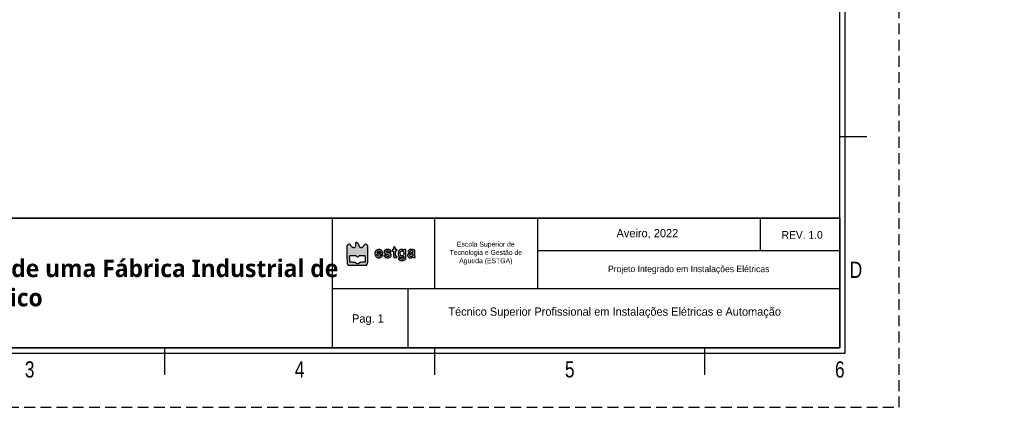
# Model space of a CAD drawing. Header units: millimetres. Extents: x -559 to 10735, y -2326 to 222.
# Tile 36 of 106: x 134 to 316, y 0 to 72. Entities that reach past the tile are written whole.
import ezdxf
from ezdxf.enums import TextEntityAlignment as Align

# ---------------------------------------------------------------- set-up
doc = ezdxf.new("R2010")
doc.units = ezdxf.units.MM
doc.header["$LTSCALE"] = 4
doc.linetypes.add('DASHED', pattern=[0.75, 0.5, -0.25])
for name, color, linetype in [('Cabeçalho', 252, 'Continuous'), ('COMMENT', 4, 'Continuous'), ('Texto Cabeçalho', 3, 'Continuous'), ('TITLE', 4, 'Continuous'), ('ZUWAKU', 7, 'Continuous')]:
    doc.layers.add(name, color=color, linetype=linetype)

# ---------------------------------------------------------------- blocks, each defined once
blk = doc.blocks.new('JIS_border_a4(L)')
at = {"color": 5}
for p, q in [((286, 11), (286, 199)), ((287, 10), (287, 200)), ((11, 11), (286, 11)), ((10, 10), (287, 10))]:
    blk.add_line(p, q, dxfattribs=at)
at = {"layer": 'ZUWAKU'}
for p, q in [((291, 50), (286, 50)), ((161, 6), (161, 11)), ((211, 6), (211, 11)), ((261, 6), (261, 11))]:
    blk.add_line(p, q, dxfattribs=at)
at = {"layer": 'ZUWAKU', "color": 5, "linetype": 'DASHED'}
blk.add_lwpolyline([(0, 0), (297, 0), (297, 210), (0, 210)], close=True, dxfattribs=at)
at = {"layer": 'COMMENT', "width": 0.8}
for s, p in [('D', (289, 25.43)), ('3', (136, 7)), ('4', (186, 7)), ('5', (236, 7)), ('6', (286, 7))]:
    blk.add_text(s, height=3, dxfattribs=at).set_placement(p, align=Align.MIDDLE)

msp = doc.modelspace()

# ---------------------------------------------------------------- hatches: boundary and pattern name
at = {"layer": 'Texto Cabeçalho'}
h = msp.add_hatch(color=256, dxfattribs=at)
h.dxf.hatch_style = 1
h.paths.add_polyline_path([(197.25, 29.54, -0.103369), (197.12, 29.62, -0.100368), (197.05, 29.75, -0.089615), (197.02, 29.9, 0.138861), (196.97, 30.07, 0.04933), (196.82, 30.27, 0.049188), (196.63, 30.44, 0.157567), (196.47, 30.49, 0.119218), (196.4, 30.47, 0.19762), (196.37, 30.43, 0.071776), (196.35, 30.33, 0.007282), (196.34, 30.09, -0.03039), (196.33, 29.81, -0.109263), (196.27, 29.63, -0.162003), (196.15, 29.54, -0.093147), (195.98, 29.51, -0.088417), (195.88, 29.53, -0.074351), (195.79, 29.58, -0.047695), (195.68, 29.67, -0.013943), (195.54, 29.84, 0.016235), (195.43, 29.97, 0.021586), (195.32, 30.08, 0.019562), (195.23, 30.16, 0.160613), (195.18, 30.18, 0.105218), (195.13, 30.17, 0.031288), (195.06, 30.14, 0.029869), (194.98, 30.09, 0.028262), (194.92, 30.03), (194.75, 29.88), (194.75, 28.23, 0.001459), (194.76, 27.23, 0.014831), (194.77, 26.81, 0.036596), (194.8, 26.58, 0.117837), (194.87, 26.44), (194.99, 26.3), (196.68, 26.3), (198.37, 26.3), (198.49, 26.45, 0.110111), (198.56, 26.59, 0.037202), (198.59, 26.82, 0.01517), (198.6, 27.23, 0.001536), (198.61, 28.2, 0.00222), (198.61, 28.82, 0.00338), (198.6, 29.36, 0.001252), (198.59, 29.83, 0.085167), (198.57, 29.9, 0.1341), (198.5, 30, 0.046674), (198.36, 30.09, 0.046093), (198.21, 30.15, 0.175615), (198.11, 30.15, 0.095071), (198.06, 30.12, 0.011188), (197.98, 30.03, 0.013085), (197.89, 29.93, 0.010367), (197.79, 29.81, -0.016413), (197.67, 29.66, -0.050954), (197.57, 29.57, -0.075762), (197.49, 29.52, -0.085445), (197.39, 29.51, -0.100623)])
h.paths.add_polyline_path([(197.28, 28.09, -0.006824), (197.59, 28.09), (198.09, 28.07), (198.11, 27.44), (198.12, 26.82), (197.63, 26.82, 0.008317), (197.34, 26.81, 0.049732), (197.19, 26.79, 0.085353), (197.09, 26.75, 0.053245), (196.98, 26.66, -0.051848), (196.85, 26.55, -0.137763), (196.73, 26.52, -0.141522), (196.62, 26.55, -0.055915), (196.48, 26.65, 0.066463), (196.38, 26.72, 0.061609), (196.26, 26.76, 0.037581), (196.09, 26.79, 0.008945), (195.8, 26.82), (195.27, 26.85), (195.26, 27.39, -0.005737), (195.25, 27.61, -0.007758), (195.25, 27.8, -0.005495), (195.26, 27.96, -0.080952), (195.27, 28.02, -0.226456), (195.31, 28.06, -0.042121), (195.41, 28.08, -0.028091), (195.58, 28.1, -0.008218), (195.83, 28.1, -0.007127), (196.14, 28.1, -0.049297), (196.29, 28.08, -0.091664), (196.39, 28.03, -0.058119), (196.49, 27.95, 0.049987), (196.62, 27.84, 0.158555), (196.72, 27.8, 0.161487), (196.83, 27.84, 0.052373), (196.95, 27.95, -0.055528), (197.04, 28.04, -0.105577), (197.14, 28.08, -0.055162)], flags=16)
at = {"layer": 'Texto Cabeçalho', "true_color": 0x000000}
h = msp.add_hatch(color=18, dxfattribs=at)
h.dxf.hatch_style = 1
h.paths.add_polyline_path([(200.32, 28.32, -0.113871), (200.39, 28.35, -0.04008), (200.53, 28.36, -0.005228), (200.85, 28.37), (201.41, 28.37), (201.37, 28.56, 0.048578), (201.31, 28.76, 0.065059), (201.22, 28.92, 0.068572), (201.09, 29.05, 0.062515), (200.93, 29.14, 0.023173), (200.76, 29.2, 0.080221), (200.65, 29.22, 0.075403), (200.53, 29.2, 0.018955), (200.35, 29.13, 0.076875), (200.17, 29.02, 0.080553), (200.03, 28.86, 0.076557), (199.95, 28.66, 0.060775), (199.92, 28.43, 0.052656), (199.95, 28.2, 0.074597), (200.02, 28, 0.080636), (200.14, 27.85, 0.074541), (200.31, 27.73, 0.034396), (200.49, 27.66, 0.065799), (200.64, 27.64, 0.069298), (200.78, 27.65, 0.042275), (200.94, 27.71, 0.054982), (201.07, 27.78, 0.036275), (201.2, 27.88, 0.034641), (201.3, 28, 0.160063), (201.33, 28.08, 0.390518), (201.29, 28.12, 0.056062), (201.16, 28.12, 0.050936), (201.02, 28.09, 0.117799), (200.92, 28.03, -0.16673), (200.75, 27.95, -0.120242), (200.53, 27.97, -0.124135), (200.36, 28.09, -0.18266), (200.29, 28.27, -0.238399)])
h.paths.add_polyline_path([(200.32, 28.69, -0.091609), (200.38, 28.8, -0.108903), (200.49, 28.88, -0.078201), (200.64, 28.91, -0.081241), (200.78, 28.9, -0.13845), (200.89, 28.84, -0.062207), (200.92, 28.81, -0.039117), (200.94, 28.76, -0.038824), (200.96, 28.71, -0.056382), (200.96, 28.66, -0.139014), (200.95, 28.61, -0.168808), (200.91, 28.57, -0.074881), (200.82, 28.55, -0.012599), (200.66, 28.55, -0.02814), (200.44, 28.56, -0.156678), (200.34, 28.61, -0.311186)], flags=16)
h.paths.add_polyline_path([(201.93, 28.4, 0.01235), (202.25, 28.3, -0.055419), (202.43, 28.22, -0.154763), (202.52, 28.12, -0.239194), (202.52, 28.02, -0.128236), (202.43, 27.92, -0.132572), (202.31, 27.89, -0.077903), (202.17, 27.9, -0.080674), (202.04, 27.96, -0.168057), (201.98, 28.05, 0.202023), (201.92, 28.11, 0.079859), (201.81, 28.15, 0.076974), (201.68, 28.15, 0.15765), (201.6, 28.1, 0.332869), (201.59, 28.02, 0.066485), (201.68, 27.89, 0.056587), (201.83, 27.77, 0.072154), (202, 27.69, 0.083014), (202.33, 27.65, 0.097651), (202.63, 27.72, 0.116791), (202.85, 27.89, 0.163369), (202.93, 28.12, 0.072663), (202.92, 28.28, 0.122125), (202.85, 28.4, 0.102823), (202.73, 28.49, 0.04161), (202.53, 28.55, -0.012751), (202.28, 28.62, -0.042101), (202.12, 28.69, -0.07158), (202.03, 28.75, -0.207626), (202, 28.82, -0.255969), (202.04, 28.89, -0.085662), (202.16, 28.94, -0.073886), (202.31, 28.95, -0.10615), (202.43, 28.92, -0.026102), (202.48, 28.89, -0.033758), (202.52, 28.86, -0.049946), (202.56, 28.82, 0.44107), (202.57, 28.79, 0.040945), (202.61, 28.78, 0.036019), (202.67, 28.77, 0.022477), (202.74, 28.77, 0.006342), (202.81, 28.77, 0.010544), (202.87, 28.77, 0.004395), (202.92, 28.77, 0.389495), (202.92, 28.78, 0.121245), (202.9, 28.86, 0.029603), (202.83, 28.98, 0.028452), (202.75, 29.09, 0.14911), (202.68, 29.13, 0.027359), (202.49, 29.17, 0.027599), (202.29, 29.19, 0.029348), (202.11, 29.18, 0.052114), (201.96, 29.16, 0.051808), (201.8, 29.09, 0.112549), (201.7, 29, 0.119902), (201.65, 28.89, 0.063393), (201.65, 28.73, 0.088373), (201.69, 28.58, 0.126496), (201.77, 28.49, 0.068854)])
h.paths.add_polyline_path([(203.72, 29.25, -0.022931), (203.72, 29.37, 0.099329), (203.69, 29.52, 0.135439), (203.6, 29.63, 0.177459), (203.49, 29.66, 0.181757), (203.39, 29.61, 0.133829), (203.37, 29.58, 0.022028), (203.36, 29.52, 0.022866), (203.35, 29.45, 0.018427), (203.35, 29.37, -0.024804), (203.34, 29.26, -0.110756), (203.33, 29.2, -0.174053), (203.29, 29.17, -0.085474), (203.23, 29.16, 0.071854), (203.17, 29.16, 0.117651), (203.14, 29.13, 0.122574), (203.11, 29.1, 0.082072), (203.1, 29.05, 0.097504), (203.11, 29, 0.076301), (203.14, 28.96, 0.074004), (203.18, 28.92, 0.081717), (203.23, 28.9, -0.145612), (203.29, 28.86, -0.130186), (203.33, 28.79, -0.049038), (203.35, 28.65, -0.005703), (203.35, 28.35, 0.014049), (203.36, 27.98, 0.10478), (203.41, 27.82, 0.190915), (203.5, 27.73, 0.068962), (203.69, 27.69, 0.011052), (203.88, 27.68, 0.089181), (203.97, 27.7, 0.209026), (204.01, 27.74, 0.103767), (204.02, 27.81, 0.102549), (204.01, 27.86, 0.09348), (203.98, 27.91, 0.080963), (203.93, 27.94, 0.055091), (203.87, 27.96, -0.085661), (203.78, 28, -0.172689), (203.74, 28.06, -0.068807), (203.72, 28.17, -0.006072), (203.72, 28.46, -0.005), (203.72, 28.76, -0.07577), (203.74, 28.86, -0.227977), (203.78, 28.9, -0.088152), (203.87, 28.92, 0.044917), (203.94, 28.92, 0.124433), (203.99, 28.95, 0.149479), (204.01, 28.98, 0.07578), (204.02, 29.04, 0.07578), (204.01, 29.1, 0.149479), (203.99, 29.14, 0.124433), (203.94, 29.16, 0.044917), (203.87, 29.16, -0.050044), (203.79, 29.17, -0.186049), (203.74, 29.2, -0.136666)])
h.paths.add_polyline_path([(205.68, 29.16), (205.5, 29.16, 0.033181), (205.43, 29.16, 0.043568), (205.37, 29.14, 0.050115), (205.32, 29.12, 0.187636), (205.3, 29.1, -0.247449), (205.27, 29.08, -0.10686), (205.23, 29.07, -0.060386), (205.17, 29.09, -0.023082), (205.09, 29.13, 0.019444), (204.96, 29.19, 0.077502), (204.88, 29.21, 0.074546), (204.79, 29.21, 0.017156), (204.64, 29.17, 0.196809), (204.36, 28.95, 0.106383), (204.23, 28.53, 0.105474), (204.28, 28.09, 0.191241), (204.51, 27.82, 0.085158), (204.66, 27.77, 0.050096), (204.85, 27.76, 0.050301), (205.03, 27.79, 0.090587), (205.17, 27.85, -0.012552), (205.26, 27.91, -0.257457), (205.29, 27.91, -0.273567), (205.31, 27.89, -0.013884), (205.31, 27.79, -0.05592), (205.29, 27.61, -0.118454), (205.23, 27.49, -0.135537), (205.12, 27.41, -0.084417), (204.98, 27.39, -0.04037), (204.89, 27.39, -0.038681), (204.81, 27.42, -0.041248), (204.74, 27.44, -0.099612), (204.7, 27.48, 0.147033), (204.6, 27.54, 0.057385), (204.45, 27.57, 0.064117), (204.31, 27.56, 0.359237), (204.27, 27.51, 0.130215), (204.28, 27.47, 0.023416), (204.31, 27.42, 0.023868), (204.36, 27.36, 0.019589), (204.42, 27.29, 0.128655), (204.62, 27.17, 0.067817), (204.92, 27.13, 0.066219), (205.23, 27.17, 0.103511), (205.46, 27.29), (205.64, 27.44), (205.66, 28.3)])
h.paths.add_polyline_path([(205.29, 28.62, -0.078162), (205.31, 28.43, -0.08106), (205.27, 28.26, -0.110055), (205.17, 28.12, -0.05576), (205.06, 28.04, -0.113803), (204.95, 28.01, -0.118156), (204.85, 28.03, -0.06293), (204.73, 28.09, -0.1635), (204.64, 28.23, -0.06554), (204.6, 28.46, -0.065846), (204.63, 28.7, -0.17401), (204.72, 28.83, -0.081368), (204.86, 28.9, -0.102035), (204.99, 28.91, -0.109501), (205.12, 28.87, -0.106286), (205.21, 28.78, -0.089684)], flags=16)
h.paths.add_polyline_path([(207.32, 28.78, 0.036016), (207.31, 28.94, 0.07733), (207.28, 29.04, 0.153756), (207.22, 29.09, 0.069667), (207.06, 29.15, 0.029511), (206.84, 29.18, 0.029541), (206.6, 29.19, 0.051631), (206.41, 29.16, 0.085642), (206.19, 29.07, 0.13911), (206.06, 28.92, 0.300432), (206.08, 28.79, 0.213781), (206.21, 28.73, 0.056561), (206.29, 28.74, 0.059268), (206.35, 28.77, 0.06217), (206.41, 28.81, 0.075491), (206.46, 28.86, -0.163422), (206.58, 28.96, -0.138242), (206.76, 28.98, -0.151603), (206.9, 28.9, -0.198567), (206.96, 28.76, -0.109936), (206.94, 28.67, -0.167168), (206.88, 28.61, -0.0704), (206.76, 28.57, -0.008633), (206.48, 28.52, 0.031451), (206.37, 28.49, 0.027553), (206.26, 28.45, 0.028543), (206.16, 28.41, 0.070294), (206.1, 28.36, 0.107636), (206.01, 28.22, 0.108361), (205.98, 28.05, 0.106663), (206.03, 27.89, 0.101341), (206.14, 27.76, 0.072013), (206.29, 27.67, 0.083264), (206.45, 27.64, 0.077928), (206.62, 27.66, 0.054111), (206.81, 27.73, -0.023082), (206.89, 27.77, -0.060386), (206.95, 27.78, -0.10686), (206.99, 27.78, -0.247449), (207.01, 27.76, 0.188788), (207.03, 27.73, 0.049671), (207.08, 27.71, 0.043241), (207.14, 27.7, 0.032838), (207.22, 27.69, 0.022226), (207.31, 27.7, 0.123286), (207.36, 27.71, 0.241912), (207.37, 27.74, 0.102416), (207.36, 27.79, -0.071957), (207.35, 27.86, -0.005942), (207.34, 28.03, -0.007853), (207.33, 28.23, -0.005973), (207.33, 28.46, 0.006065)])
h.paths.add_polyline_path([(206.93, 28.34, -0.172242), (206.95, 28.3, -0.047364), (206.96, 28.22, -0.096839), (206.93, 28.09, -0.097339), (206.86, 27.98, -0.098406), (206.75, 27.9, -0.101383), (206.63, 27.88, -0.098385), (206.51, 27.9, -0.121124), (206.42, 27.97, -0.129792), (206.37, 28.07, -0.122461), (206.38, 28.18, -0.103308), (206.42, 28.26, -0.109403), (206.5, 28.31, -0.071406), (206.61, 28.34, -0.022133), (206.79, 28.36, -0.034533), (206.88, 28.36, -0.151976)], flags=16)

# ---------------------------------------------------------------- linework, layer by layer
at = {"layer": 'Cabeçalho'}
for p, q in [((192, 35), (192, 11)), ((211.01, 22), (211.01, 34.84)), ((230, 35), (230, 22)), ((271.33, 28.93), (271.33, 35)), ((286, 28.93), (230, 28.93)), ((192, 22), (286, 22)), ((206, 22), (206, 11))]:
    msp.add_line(p, q, dxfattribs=at)
for points in [[(11, 35), (286, 35), (286, 11), (11, 11)], [(286, 35), (11, 35), (11, 11), (286, 11)]]:
    msp.add_lwpolyline(points, close=True, dxfattribs=at)
at = {"layer": 'Texto Cabeçalho'}
for points in [[(196.34, 30.09, -0.03039), (196.33, 29.81, -0.109263), (196.27, 29.63, -0.162002), (196.15, 29.54, -0.093148), (195.98, 29.51, -0.088414), (195.88, 29.53, -0.074352), (195.79, 29.58, -0.047695), (195.68, 29.67, -0.013943), (195.54, 29.84, 0.016236), (195.43, 29.97, 0.021587), (195.32, 30.08, 0.01956), (195.23, 30.16, 0.160613), (195.18, 30.18, 0.105217), (195.13, 30.17, 0.031287), (195.06, 30.14, 0.02987), (194.98, 30.09, 0.028262), (194.92, 30.03), (194.75, 29.88), (194.75, 28.23, 0.001459), (194.76, 27.23, 0.014831), (194.77, 26.81, 0.036596), (194.8, 26.58, 0.117837), (194.87, 26.44), (194.99, 26.3), (196.68, 26.3), (198.37, 26.3), (198.49, 26.45, 0.110111), (198.56, 26.59, 0.037202), (198.59, 26.82, 0.01517), (198.6, 27.23, 0.001536), (198.61, 28.2, 0.00222), (198.61, 28.82, 0.00338), (198.6, 29.36, 0.001252), (198.59, 29.83, 0.085167), (198.57, 29.9, 0.1341), (198.5, 30, 0.046674), (198.36, 30.09, 0.046093), (198.21, 30.15, 0.175615), (198.11, 30.15, 0.095071), (198.06, 30.12, 0.011196), (197.98, 30.03, 0.013078), (197.89, 29.93, 0.010367), (197.79, 29.81, -0.016413), (197.67, 29.66, -0.050954), (197.57, 29.57, -0.075762), (197.49, 29.52, -0.085443), (197.39, 29.51, -0.100625), (197.25, 29.54, -0.103356), (197.12, 29.62, -0.100381), (197.05, 29.75, -0.089614), (197.02, 29.9, 0.13886), (196.97, 30.07, 0.04933), (196.82, 30.27, 0.049188), (196.63, 30.44, 0.157567), (196.47, 30.49, 0.119219), (196.4, 30.47, 0.197619), (196.37, 30.43, 0.071776), (196.35, 30.33, 0.007282)], [(196.49, 27.95, 0.049987), (196.62, 27.84, 0.158555), (196.72, 27.8, 0.161487), (196.83, 27.84, 0.052373), (196.95, 27.95, -0.055528), (197.04, 28.04, -0.105578), (197.14, 28.08, -0.055162), (197.28, 28.09, -0.006824), (197.59, 28.09), (198.09, 28.07), (198.11, 27.44), (198.12, 26.82), (197.63, 26.82, 0.008317), (197.34, 26.81, 0.049732), (197.19, 26.79, 0.085354), (197.09, 26.75, 0.053245), (196.98, 26.66, -0.051848), (196.85, 26.55, -0.137763), (196.73, 26.52, -0.141522), (196.62, 26.55, -0.055915), (196.48, 26.65, 0.066463), (196.38, 26.72, 0.061609), (196.26, 26.76, 0.037581), (196.09, 26.79, 0.008945), (195.8, 26.82), (195.27, 26.85), (195.26, 27.39, -0.005737), (195.25, 27.61, -0.007759), (195.25, 27.8, -0.005495), (195.26, 27.96, -0.080952), (195.27, 28.02, -0.226456), (195.31, 28.06, -0.042121), (195.41, 28.08, -0.028091), (195.58, 28.1, -0.008218), (195.83, 28.1, -0.007127), (196.14, 28.1, -0.049297), (196.29, 28.08, -0.091664), (196.39, 28.03, -0.058119)]]:
    msp.add_lwpolyline(points, format="xyb", close=True, dxfattribs=at)
at = {"layer": 'Texto Cabeçalho', "color": 18, "true_color": 0x000000}
for points in [[(200.35, 29.13, 0.076875), (200.17, 29.02, 0.080556), (200.03, 28.86, 0.076556), (199.95, 28.66, 0.060774), (199.92, 28.43, 0.052657), (199.95, 28.2, 0.074597), (200.02, 28, 0.080632), (200.14, 27.85, 0.074544), (200.31, 27.73, 0.034396), (200.49, 27.66, 0.065799), (200.64, 27.64, 0.069299), (200.78, 27.65, 0.042275), (200.94, 27.71, 0.054984), (201.07, 27.78, 0.036273), (201.2, 27.88, 0.034643), (201.3, 28, 0.160063), (201.33, 28.08, 0.390517), (201.29, 28.12, 0.056063), (201.16, 28.12, 0.050935), (201.02, 28.09, 0.117799), (200.92, 28.03, -0.166731), (200.75, 27.95, -0.120236), (200.53, 27.97, -0.12414), (200.36, 28.09, -0.18266), (200.29, 28.27, -0.238398), (200.32, 28.32, -0.113871), (200.39, 28.35, -0.04008), (200.53, 28.36, -0.005228), (200.85, 28.37), (201.41, 28.37), (201.37, 28.56, 0.048578), (201.31, 28.76, 0.065057), (201.22, 28.92, 0.068575), (201.09, 29.05, 0.062514), (200.93, 29.14, 0.023173), (200.76, 29.2, 0.08022), (200.65, 29.22, 0.075404), (200.53, 29.2, 0.018955)], [(201.96, 29.16, 0.051806), (201.8, 29.09, 0.112553), (201.7, 29, 0.119897), (201.65, 28.89, 0.063394), (201.65, 28.73, 0.088372), (201.69, 28.58, 0.126496), (201.77, 28.49, 0.068854), (201.93, 28.4, 0.01235), (202.25, 28.3, -0.055419), (202.43, 28.22, -0.154763), (202.52, 28.12, -0.239194), (202.52, 28.02, -0.128234), (202.43, 27.92, -0.132575), (202.31, 27.89, -0.077903), (202.17, 27.9, -0.080674), (202.04, 27.96, -0.168057), (201.98, 28.05, 0.202023), (201.92, 28.11, 0.079858), (201.81, 28.15, 0.076975), (201.68, 28.15, 0.15765), (201.6, 28.1, 0.332868), (201.59, 28.02, 0.066484), (201.68, 27.89, 0.056587), (201.83, 27.77, 0.072154), (202, 27.69, 0.083015), (202.33, 27.65, 0.09765), (202.63, 27.72, 0.11679), (202.85, 27.89, 0.163367), (202.93, 28.12, 0.072664), (202.92, 28.28, 0.122124), (202.85, 28.4, 0.102824), (202.73, 28.49, 0.04161), (202.53, 28.55, -0.012751), (202.28, 28.62, -0.042101), (202.12, 28.69, -0.07158), (202.03, 28.75, -0.207626), (202, 28.82, -0.255969), (202.04, 28.89, -0.085662), (202.16, 28.94, -0.073885), (202.31, 28.95, -0.106152), (202.43, 28.92, -0.026101), (202.48, 28.89, -0.03376), (202.52, 28.86, -0.035864), (202.55, 28.83, -0.175941), (202.55, 28.81, 0.30201), (202.57, 28.79, 0.040944), (202.61, 28.78, 0.03602), (202.67, 28.77, 0.022477), (202.74, 28.77, 0.006342), (202.81, 28.77, 0.010545), (202.87, 28.77, 0.004395), (202.92, 28.77, 0.389495), (202.92, 28.78, 0.121245), (202.9, 28.86, 0.029611), (202.83, 28.98, 0.028445), (202.75, 29.09, 0.149111), (202.68, 29.13, 0.027359), (202.49, 29.17, 0.027599), (202.29, 29.19, 0.029348), (202.11, 29.18, 0.052116)], [(203.39, 29.61, 0.13383), (203.37, 29.58, 0.022027), (203.36, 29.52, 0.022866), (203.35, 29.45, 0.018427), (203.35, 29.37, -0.024804), (203.34, 29.26, -0.110756), (203.33, 29.2, -0.174054), (203.29, 29.17, -0.085474), (203.23, 29.16, 0.071854), (203.17, 29.16, 0.117651), (203.14, 29.13, 0.122573), (203.11, 29.1, 0.082074), (203.1, 29.05, 0.097502), (203.11, 29, 0.076311), (203.14, 28.96, 0.073995), (203.18, 28.92, 0.081717), (203.23, 28.9, -0.145614), (203.29, 28.86, -0.130184), (203.33, 28.79, -0.049038), (203.35, 28.65, -0.005703), (203.35, 28.35, 0.014049), (203.36, 27.98, 0.10478), (203.41, 27.82, 0.190915), (203.5, 27.73, 0.068962), (203.69, 27.69, 0.011052), (203.88, 27.68, 0.089181), (203.97, 27.7, 0.209026), (204.01, 27.74, 0.103767), (204.02, 27.81, 0.102549), (204.01, 27.86, 0.09348), (203.98, 27.91, 0.080962), (203.93, 27.94, 0.055092), (203.87, 27.96, -0.085661), (203.78, 28, -0.172688), (203.74, 28.06, -0.068807), (203.72, 28.17, -0.006069), (203.72, 28.46, -0.005003), (203.72, 28.76, -0.07577), (203.74, 28.86, -0.227976), (203.78, 28.9, -0.088152), (203.87, 28.92, 0.044917), (203.94, 28.92, 0.124434), (203.99, 28.95, 0.149477), (204.01, 28.98, 0.07578), (204.02, 29.04, 0.07578), (204.01, 29.1, 0.149477), (203.99, 29.14, 0.124434), (203.94, 29.16, 0.044917), (203.87, 29.16, -0.050044), (203.79, 29.17, -0.186049), (203.74, 29.2, -0.136666), (203.72, 29.25, -0.022931), (203.72, 29.37, 0.099329), (203.69, 29.52, 0.135439), (203.6, 29.63, 0.177459), (203.49, 29.66, 0.181757)], [(204.64, 29.17, 0.196809), (204.36, 28.95, 0.106383), (204.23, 28.53, 0.105474), (204.28, 28.09, 0.191244), (204.51, 27.82, 0.085154), (204.66, 27.77, 0.050096), (204.85, 27.76, 0.050301), (205.03, 27.79, 0.090587), (205.17, 27.85, -0.012552), (205.26, 27.91, -0.257457), (205.29, 27.91, -0.273567), (205.31, 27.89, -0.013884), (205.31, 27.79, -0.05592), (205.29, 27.61, -0.118454), (205.23, 27.49, -0.135536), (205.12, 27.41, -0.084417), (204.98, 27.39, -0.040357), (204.89, 27.39, -0.038692), (204.81, 27.42, -0.041249), (204.74, 27.44, -0.099612), (204.7, 27.48, 0.147033), (204.6, 27.54, 0.057383), (204.45, 27.57, 0.064119), (204.31, 27.56, 0.359236), (204.27, 27.51, 0.130216), (204.28, 27.47, 0.023416), (204.31, 27.42, 0.023867), (204.36, 27.36, 0.01959), (204.42, 27.29, 0.128655), (204.62, 27.17, 0.067817), (204.92, 27.13, 0.066219), (205.23, 27.17, 0.103511), (205.46, 27.29), (205.64, 27.44), (205.66, 28.3), (205.68, 29.16), (205.5, 29.16, 0.033181), (205.43, 29.16, 0.043567), (205.37, 29.14, 0.050115), (205.32, 29.12, 0.187636), (205.3, 29.1, -0.24745), (205.27, 29.08, -0.106859), (205.23, 29.07, -0.060386), (205.17, 29.09, -0.023082), (205.09, 29.13, 0.019444), (204.96, 29.19, 0.077509), (204.88, 29.21, 0.07454), (204.79, 29.21, 0.017156)], [(206.41, 29.16, 0.085643), (206.19, 29.07, 0.139111), (206.06, 28.92, 0.30043), (206.08, 28.79, 0.213781), (206.21, 28.73, 0.056559), (206.29, 28.74, 0.059271), (206.35, 28.77, 0.062169), (206.41, 28.81, 0.075491), (206.46, 28.86, -0.163421), (206.58, 28.96, -0.138241), (206.76, 28.98, -0.151604), (206.9, 28.9, -0.198569), (206.96, 28.76, -0.109935), (206.94, 28.67, -0.167168), (206.88, 28.61, -0.0704), (206.76, 28.57, -0.008633), (206.48, 28.52, 0.031451), (206.37, 28.49, 0.027552), (206.26, 28.45, 0.028544), (206.16, 28.41, 0.070293), (206.1, 28.36, 0.107636), (206.01, 28.22, 0.108364), (205.98, 28.05, 0.106657), (206.03, 27.89, 0.101343), (206.14, 27.76, 0.072013), (206.29, 27.67, 0.083267), (206.45, 27.64, 0.077925), (206.62, 27.66, 0.054111), (206.81, 27.73, -0.023082), (206.89, 27.77, -0.060386), (206.95, 27.78, -0.106859), (206.99, 27.78, -0.24745), (207.01, 27.76, 0.188788), (207.03, 27.73, 0.049672), (207.08, 27.71, 0.043241), (207.14, 27.7, 0.032837), (207.22, 27.69, 0.022226), (207.31, 27.7, 0.123286), (207.36, 27.71, 0.241912), (207.37, 27.74, 0.102416), (207.36, 27.79, -0.071957), (207.35, 27.86, -0.005943), (207.34, 28.03, -0.007853), (207.33, 28.23, -0.005973), (207.33, 28.46, 0.006065), (207.32, 28.78, 0.036016), (207.31, 28.94, 0.07733), (207.28, 29.04, 0.153756), (207.22, 29.09, 0.069667), (207.06, 29.15, 0.029521), (206.84, 29.18, 0.029531), (206.6, 29.19, 0.05163)], [(200.89, 28.84, -0.062206), (200.92, 28.81, -0.039117), (200.94, 28.76, -0.038823), (200.96, 28.71, -0.056383), (200.96, 28.66, -0.139013), (200.95, 28.61, -0.168809), (200.91, 28.57, -0.074881), (200.82, 28.55, -0.012599), (200.66, 28.55, -0.028141), (200.44, 28.56, -0.156678), (200.34, 28.61, -0.311186), (200.32, 28.69, -0.09161), (200.38, 28.8, -0.108903), (200.49, 28.88, -0.078199), (200.64, 28.91, -0.081243), (200.78, 28.9, -0.138452)], [(205.21, 28.78, -0.089685), (205.29, 28.62, -0.078159), (205.31, 28.43, -0.081063), (205.27, 28.26, -0.110055), (205.17, 28.12, -0.05576), (205.06, 28.04, -0.113798), (204.95, 28.01, -0.118162), (204.85, 28.03, -0.06293), (204.73, 28.09, -0.1635), (204.64, 28.23, -0.06554), (204.6, 28.46, -0.065846), (204.63, 28.7, -0.174009), (204.72, 28.83, -0.081369), (204.86, 28.9, -0.102035), (204.99, 28.91, -0.1095), (205.12, 28.87, -0.106285)], [(206.96, 28.22, -0.096839), (206.93, 28.09, -0.097339), (206.86, 27.98, -0.098406), (206.75, 27.9, -0.101383), (206.63, 27.88, -0.098386), (206.51, 27.9, -0.121123), (206.42, 27.97, -0.129796), (206.37, 28.07, -0.122458), (206.38, 28.18, -0.103306), (206.42, 28.26, -0.109406), (206.5, 28.31, -0.071406), (206.61, 28.34, -0.022133), (206.79, 28.36, -0.034533), (206.88, 28.36, -0.151976), (206.93, 28.34, -0.172243), (206.95, 28.3, -0.047364)]]:
    msp.add_lwpolyline(points, format="xyb", close=True, dxfattribs=at)

# ---------------------------------------------------------------- block references
msp.add_blockref('JIS_border_a4(L)', (0, 0))

# ---------------------------------------------------------------- texts
at = {"layer": 'Texto Cabeçalho', "attachment_point": 1}
for s, width, gutter_width, heights, insert, char_height in [('\\pxqc;Aveiro, 2022', 38.1544, 7.6, [0], (231.3, 32.97), 1.5207), ('\\pxqc;REV. 1.0', 18.3524, 7.1, [0], (269.86, 32.6), 1.4205), ('\\pxqc;Escola Superior de Tecnologia e Gestão de Águeda (ESTGA)', 16.0169, 4.58, [4.99], (212.45, 30.63), 0.9168), ('{\\fMeiryo UI|b1|i0|c0|p50;Projeto Elétrico de uma Fábrica Industrial de Injeção de Plástico}', 94.4781, 12.33, [15.33], (98.99, 27.32), 3.2441), ('\\pxqc;Projeto Integrado em Instalações Elétricas', 42.3912, 5.95, [4.48], (236.83, 26.19), 1.1892), ('\\pxqc;Técnico Superior Profissional em Instalações Elétricas e Automação', 61.8572, 7.6, [5.53], (213.39, 18.46), 1.5207), ('\\pxqc;Pag. 1', 8.4995, 7.6, [0], (194.38, 17.19), 1.5207)]:
    msp.add_mtext_dynamic_manual_height_columns(s, width=width, gutter_width=gutter_width, heights=heights, dxfattribs=dict(at, insert=insert, char_height=char_height))
at = {"layer": 'TITLE', "flags": 1}
msp.add_attdef('', (316.46, 6), '', height=3, dxfattribs=at)

doc.saveas('drawing.dxf')
